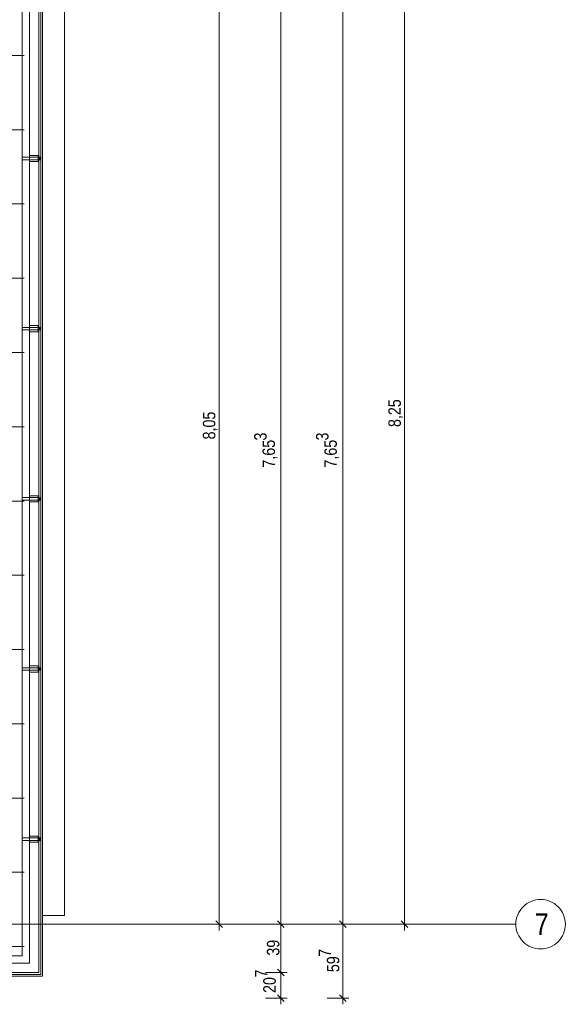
# Model space of a CAD drawing. Extents: x -620 to 3480, y 62 to 1112.
# Tile 34 of 76: x 6 to 94, y 204 to 363. Entities that reach past the tile are written whole.
import ezdxf
from ezdxf.lldxf.tags import DXFTag

# ---------------------------------------------------------------- set-up
doc = ezdxf.new("R2010")
doc.units = 0
doc.layers.get('0').update_dxf_attribs({"lineweight": 13})
for name, color, linetype, lineweight, true_color in [('30 -33 Aussenwände- 7 Fassade_ Elemente', 7, 'Continuous', 9, 0x00aacc), ('30 -36 Dächer- 3 Dachbeläge', 7, 'Continuous', 15, 0x9999ff), ('30 -36 Dächer- 4 Dachbekleidungen', 7, 'Continuous', 9, 0xccccff), ('70 -76 Bemaßung- 2 Allgemein', 7, 'Continuous', 5, 0x6666cc)]:
    doc.layers.add(name, color=color, linetype=linetype, lineweight=lineweight, true_color=true_color)
doc.layers.add('60- 61 allgemeine Ausstattung- 4 Terrassen', color=7, linetype='Continuous', lineweight=9)
doc.layers.add('70 -71 Achsen- 1 Gebäudeachsen', color=7, linetype='STRICHPUNKT2-A06GA2HU8I', lineweight=18)
doc.styles.get("Standard").update_dxf_attribs({"font": 'ARIALN.TTF'})
tags = doc.linetypes.add('STRICHPUNKT2-A06GA2HU8I', pattern=[12.7, 6.35, -3.175, 0, -3.175]).pattern_tags.tags
tags[10:11] = [DXFTag(74, 4), DXFTag(75, 0), DXFTag(340, '0'), DXFTag(46, 0.0), DXFTag(50, 0.0), DXFTag(44, 0.0), DXFTag(45, 0.0)]
tags[8:9] = [DXFTag(74, 4), DXFTag(75, 0), DXFTag(340, '0'), DXFTag(46, 0.0), DXFTag(50, 0.0), DXFTag(44, 0.0), DXFTag(45, 0.0)]
tags[6:7] = [DXFTag(74, 4), DXFTag(75, 0), DXFTag(340, '0'), DXFTag(46, 0.0), DXFTag(50, 0.0), DXFTag(44, 0.0), DXFTag(45, 0.0)]
tags[4:5] = [DXFTag(74, 4), DXFTag(75, 0), DXFTag(340, '0'), DXFTag(46, 0.0), DXFTag(50, 0.0), DXFTag(44, 0.0), DXFTag(45, 0.0)]

# ---------------------------------------------------------------- blocks, each defined once
blk = doc.blocks.new('Referenz-A06GA2HW8I')
at = {"layer": '30 -33 Aussenwände- 7 Fassade_ Elemente', "color": 0, "linetype": 'Continuous', "lineweight": -2, "ltscale": 0.13}
for p, q in [((9.12, 208.68), (9.12, 598.68)), ((9.72, 217.88), (9.72, 380.08)), ((13.26, 380.08), (13.26, 217.88)), ((13.26, 217.88), (9.72, 217.88)), ((-501.48, 208.68), (9.12, 208.68))]:
    blk.add_line(p, q, dxfattribs=at)
at = {"layer": '30 -36 Dächer- 3 Dachbeläge', "color": 0, "linetype": 'Continuous', "lineweight": -2, "ltscale": 0.13}
for p, q in [((6.42, 211.38), (6.42, 598.08)), ((9.72, 598.08), (9.72, 208.08)), ((-498.78, 211.38), (6.42, 211.38)), ((9.72, 208.08), (-502.08, 208.08))]:
    blk.add_line(p, q, dxfattribs=at)
at = {"layer": '30 -36 Dächer- 3 Dachbeläge', "color": 0, "lineweight": -2}
for p, q in [((9.42, 340.43), (9.02, 340.43)), ((9.02, 340.43), (9.02, 340.03)), ((9.02, 340.03), (9.42, 340.03)), ((9.42, 312.93), (9.02, 312.93)), ((9.02, 312.93), (9.02, 312.53)), ((9.02, 312.53), (9.42, 312.53)), ((9.42, 285.43), (9.02, 285.43)), ((9.02, 285.43), (9.02, 285.03)), ((9.02, 285.03), (9.42, 285.03)), ((9.42, 257.93), (9.02, 257.93)), ((9.02, 257.93), (9.02, 257.53)), ((9.02, 257.53), (9.42, 257.53)), ((9.42, 230.43), (9.02, 230.43)), ((9.02, 230.43), (9.02, 230.03)), ((9.02, 230.03), (9.42, 230.03))]:
    blk.add_line(p, q, dxfattribs=at)
for points in [[(9.02, 340.03), (9.02, 340.43), (9.42, 340.03)], [(9.42, 340.03), (9.02, 340.43), (9.42, 340.43)], [(9.02, 312.53), (9.02, 312.93), (9.42, 312.53)], [(9.42, 312.53), (9.02, 312.93), (9.42, 312.93)], [(9.02, 285.03), (9.02, 285.43), (9.42, 285.03)], [(9.42, 285.03), (9.02, 285.43), (9.42, 285.43)], [(9.02, 257.53), (9.02, 257.93), (9.42, 257.53)], [(9.42, 257.53), (9.02, 257.93), (9.42, 257.93)], [(9.02, 230.03), (9.02, 230.43), (9.42, 230.03)], [(9.42, 230.03), (9.02, 230.43), (9.42, 230.43)]]:
    blk.add_solid(points, dxfattribs=at)
at = {"layer": '30 -36 Dächer- 4 Dachbekleidungen', "color": 0, "linetype": 'Continuous', "lineweight": -2, "ltscale": 0.13}
for p, q in [((6.42, 211.38), (6.42, 598.08)), ((7.62, 598.08), (7.62, 210.18)), ((9.42, 208.38), (9.42, 598.08)), ((7.62, 340.73), (9.02, 340.73)), ((9.02, 340.73), (9.02, 340.43)), ((7.62, 340.43), (6.42, 340.43)), ((6.42, 340.43), (6.42, 340.03)), ((6.42, 340.03), (7.62, 340.03)), ((7.62, 340.43), (9.02, 340.43)), ((9.02, 340.03), (7.62, 340.03)), ((7.62, 339.73), (9.02, 339.73)), ((9.02, 340.43), (9.02, 340.03)), ((9.02, 339.73), (9.02, 340.03)), ((7.62, 312.93), (6.42, 312.93)), ((6.42, 312.93), (6.42, 312.53)), ((6.42, 312.53), (7.62, 312.53)), ((7.62, 313.23), (9.02, 313.23)), ((7.62, 312.93), (9.02, 312.93)), ((9.02, 312.53), (7.62, 312.53)), ((7.62, 312.23), (9.02, 312.23)), ((9.02, 313.23), (9.02, 312.93)), ((9.02, 312.93), (9.02, 312.53)), ((9.02, 312.23), (9.02, 312.53)), ((7.62, 285.43), (6.42, 285.43)), ((6.42, 285.43), (6.42, 285.03)), ((6.42, 285.03), (7.62, 285.03)), ((7.62, 285.73), (9.02, 285.73)), ((7.62, 285.43), (9.02, 285.43)), ((9.02, 285.03), (7.62, 285.03)), ((9.02, 285.73), (9.02, 285.43)), ((9.02, 285.43), (9.02, 285.03)), ((9.02, 284.73), (9.02, 285.03)), ((7.62, 284.73), (9.02, 284.73)), ((7.62, 257.93), (6.42, 257.93)), ((6.42, 257.93), (6.42, 257.53)), ((7.62, 258.23), (9.02, 258.23)), ((7.62, 257.93), (9.02, 257.93)), ((9.02, 258.23), (9.02, 257.93)), ((9.02, 257.93), (9.02, 257.53)), ((6.42, 257.53), (7.62, 257.53)), ((9.02, 257.53), (7.62, 257.53)), ((7.62, 257.23), (9.02, 257.23)), ((9.02, 257.23), (9.02, 257.53)), ((7.62, 230.43), (6.42, 230.43)), ((6.42, 230.43), (6.42, 230.03)), ((6.42, 230.03), (7.62, 230.03)), ((7.62, 230.73), (9.02, 230.73)), ((7.62, 230.43), (9.02, 230.43)), ((9.02, 230.03), (7.62, 230.03)), ((7.62, 229.73), (9.02, 229.73)), ((9.02, 230.73), (9.02, 230.43)), ((9.02, 230.43), (9.02, 230.03)), ((9.02, 229.73), (9.02, 230.03)), ((7.62, 210.18), (-499.98, 210.18)), ((-498.78, 211.38), (6.42, 211.38)), ((-501.78, 208.38), (9.42, 208.38))]:
    blk.add_line(p, q, dxfattribs=at)
at = {"layer": '60- 61 allgemeine Ausstattung- 4 Terrassen', "color": 0, "lineweight": -2}
for p, q in [((-55.73, 356.88), (6.72, 356.88)), ((-55.73, 344.88), (6.72, 344.88)), ((-55.73, 332.88), (6.72, 332.88)), ((-55.73, 320.88), (6.72, 320.88)), ((-55.73, 308.88), (6.72, 308.88)), ((-55.73, 296.88), (6.72, 296.88)), ((-55.73, 284.88), (6.72, 284.88)), ((-55.73, 272.88), (6.72, 272.88)), ((-55.73, 260.88), (6.72, 260.88)), ((-507.28, 248.88), (6.72, 248.88)), ((-507.28, 236.88), (6.72, 236.88)), ((-507.28, 224.88), (6.72, 224.88)), ((-499.28, 212.88), (6.72, 212.88))]:
    blk.add_line(p, q, dxfattribs=at)
at = {"layer": '70 -71 Achsen- 1 Gebäudeachsen', "color": 0, "linetype": 'Continuous', "lineweight": -2, "ltscale": 0.13}
for p, q in [((87.72, 219.57), (88.03, 219.81)), ((88.03, 219.81), (88.37, 220.01)), ((88.37, 220.01), (88.72, 220.18)), ((88.72, 220.18), (89.09, 220.31)), ((89.09, 220.31), (89.47, 220.4)), ((89.47, 220.4), (89.86, 220.46)), ((89.86, 220.46), (90.26, 220.48)), ((90.26, 220.48), (90.65, 220.46)), ((90.65, 220.46), (91.04, 220.4)), ((91.04, 220.4), (91.42, 220.31)), ((91.42, 220.31), (91.79, 220.18)), ((91.79, 220.18), (92.14, 220.01)), ((92.14, 220.01), (92.48, 219.81)), ((92.48, 219.81), (92.79, 219.57)), ((86.43, 217.64), (86.56, 218.01)), ((86.56, 218.01), (86.73, 218.37)), ((86.73, 218.37), (86.93, 218.7)), ((86.93, 218.7), (87.16, 219.02)), ((87.16, 219.02), (87.43, 219.31)), ((87.43, 219.31), (87.72, 219.57)), ((92.79, 219.57), (93.08, 219.31)), ((93.08, 219.31), (93.35, 219.02)), ((93.35, 219.02), (93.58, 218.7)), ((93.58, 218.7), (93.78, 218.37)), ((93.78, 218.37), (93.95, 218.01)), ((93.95, 218.01), (94.08, 217.64)), ((86.26, 216.48), (86.27, 216.87)), ((86.27, 216.09), (86.26, 216.48)), ((86.27, 216.87), (86.33, 217.26)), ((86.33, 217.26), (86.43, 217.64)), ((94.08, 217.64), (94.18, 217.26)), ((94.18, 217.26), (94.24, 216.87)), ((94.24, 216.87), (94.26, 216.48)), ((94.26, 216.48), (94.24, 216.09)), ((86.33, 215.7), (86.27, 216.09)), ((86.43, 215.32), (86.33, 215.7)), ((86.56, 214.95), (86.43, 215.32)), ((86.73, 214.59), (86.56, 214.95)), ((93.95, 214.95), (93.78, 214.59)), ((94.08, 215.32), (93.95, 214.95)), ((94.18, 215.7), (94.08, 215.32)), ((94.24, 216.09), (94.18, 215.7)), ((86.93, 214.26), (86.73, 214.59)), ((87.16, 213.94), (86.93, 214.26)), ((87.43, 213.65), (87.16, 213.94)), ((87.72, 213.39), (87.43, 213.65)), ((88.03, 213.15), (87.72, 213.39)), ((92.79, 213.39), (92.48, 213.15)), ((93.08, 213.65), (92.79, 213.39)), ((93.35, 213.94), (93.08, 213.65)), ((93.58, 214.26), (93.35, 213.94)), ((93.78, 214.59), (93.58, 214.26)), ((88.37, 212.95), (88.03, 213.15)), ((88.72, 212.78), (88.37, 212.95)), ((89.09, 212.65), (88.72, 212.78)), ((89.47, 212.56), (89.09, 212.65)), ((89.86, 212.5), (89.47, 212.56)), ((90.26, 212.48), (89.86, 212.5)), ((90.65, 212.5), (90.26, 212.48)), ((91.04, 212.56), (90.65, 212.5)), ((91.42, 212.65), (91.04, 212.56)), ((91.79, 212.78), (91.42, 212.65)), ((92.14, 212.95), (91.79, 212.78)), ((92.48, 213.15), (92.14, 212.95))]:
    blk.add_line(p, q, dxfattribs=at)
at = {"layer": '70 -71 Achsen- 1 Gebäudeachsen', "color": 0, "linetype": 'STRICHPUNKT2-A06GA2HU8I', "lineweight": -2, "ltscale": 0.13}
blk.add_line((-561.19, 216.48), (86.26, 216.48), dxfattribs=at)
at = {"layer": '70 -76 Bemaßung- 2 Allgemein', "color": 0, "linetype": 'Continuous', "lineweight": -2, "ltscale": 0.13}
for p, q in [((68.26, 217.54), (68.26, 380.42)), ((38.26, 217.54), (38.26, 376.42)), ((48.26, 217.54), (48.26, 368.48)), ((58.26, 217.54), (58.26, 368.48)), ((38.79, 215.95), (37.72, 217.01)), ((38.26, 215.48), (38.26, 217.54)), ((41.26, 216.48), (39.26, 216.48)), ((48.79, 215.95), (47.72, 217.01)), ((47.72, 217.01), (48.79, 215.95)), ((48.26, 215.48), (48.26, 217.54)), ((48.26, 217.48), (48.26, 215.42)), ((51.26, 216.48), (49.26, 216.48)), ((51.26, 216.48), (49.26, 216.48)), ((58.79, 215.95), (57.72, 217.01)), ((57.72, 217.01), (58.79, 215.95)), ((58.26, 215.48), (58.26, 217.54)), ((58.26, 217.48), (58.26, 215.42)), ((61.26, 216.48), (59.26, 216.48)), ((61.26, 216.48), (59.26, 216.48)), ((68.79, 215.95), (67.72, 217.01)), ((68.26, 215.48), (68.26, 217.54)), ((71.26, 216.48), (69.26, 216.48)), ((48.26, 209.74), (48.26, 215.42)), ((58.26, 205.6), (58.26, 215.42)), ((45.76, 208.68), (49.26, 208.68)), ((45.76, 208.68), (49.26, 208.68)), ((48.79, 208.15), (47.72, 209.21)), ((47.72, 209.21), (48.79, 208.15)), ((48.26, 207.68), (48.26, 209.74)), ((48.26, 209.68), (48.26, 207.62)), ((48.26, 205.6), (48.26, 207.62)), ((48.26, 203.54), (48.26, 205.6)), ((58.26, 203.54), (58.26, 205.6)), ((45.76, 204.54), (49.26, 204.54)), ((48.79, 204.01), (47.72, 205.07)), ((55.76, 204.54), (59.26, 204.54)), ((58.79, 204.01), (57.72, 205.07))]:
    blk.add_line(p, q, dxfattribs=at)
at = {"layer": '70 -71 Achsen- 1 Gebäudeachsen', "color": 0, "linetype": 'Continuous', "lineweight": -2, "ltscale": 0.13, "insert": (89.32, 218.24), "char_height": 3.5241, "attachment_point": 1}
blk.add_mtext('{\\fArial Narrow;7}', dxfattribs=at)
at = {"layer": '70 -76 Bemaßung- 2 Allgemein', "color": 0, "linetype": 'Continuous', "lineweight": -2, "ltscale": 0.13, "char_height": 2.0138, "attachment_point": 1, "rotation": 90}
for s, insert in [('{\\fArial Narrow;8,25}', (65.64, 296.83)), ('{\\fArial Narrow;8,05}', (35.64, 294.83)), ('{\\fArial Narrow;3}', (43.94, 294.66)), ('{\\fArial Narrow;3}', (53.94, 294.66)), ('{\\fArial Narrow;7,65}', (45.29, 290.28)), ('{\\fArial Narrow;7,65}', (55.29, 290.28)), ('{\\fArial Narrow;39}', (46, 211.4)), ('{\\fArial Narrow;7}', (54.34, 211.21)), ('{\\fArial Narrow;59}', (55.69, 208.74)), ('{\\fArial Narrow;7}', (44.07, 207.88)), ('{\\fArial Narrow;20}', (45.41, 205.37))]:
    blk.add_mtext(s, dxfattribs=dict(at, insert=insert))

msp = doc.modelspace()

# ---------------------------------------------------------------- block references
at = {"color": 8, "lineweight": 13, "ltscale": 0.13, "true_color": 0x808080}
msp.add_blockref('Referenz-A06GA2HW8I', (0, 0), dxfattribs=at)

doc.saveas('drawing.dxf')
